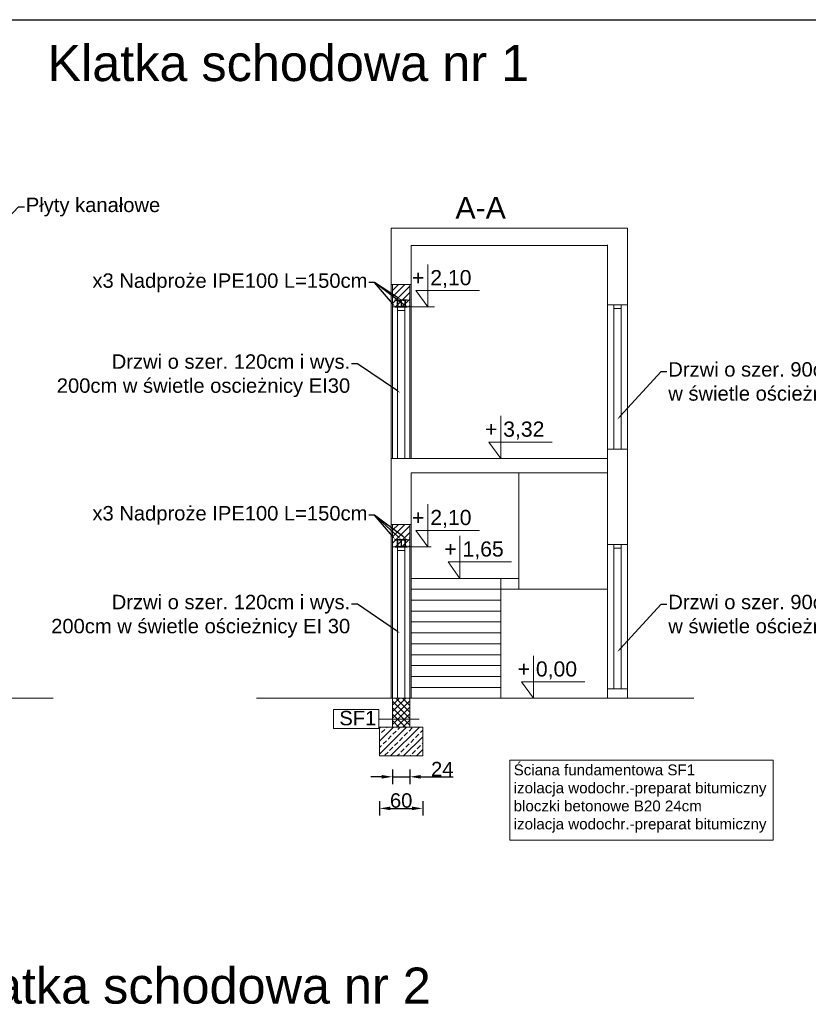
# Model space of a CAD drawing. Header units: millimetres. Extents: x 2341 to 31069, y -7915 to 10644.
# Tile 60 of 105: x 10764 to 11857, y 9279 to 10644. Entities that reach past the tile are written whole.
import ezdxf
from ezdxf import colors
from ezdxf.entities.mleader import LeaderData, LeaderLine
from ezdxf.math import Vec2, Vec3

# ---------------------------------------------------------------- set-up
doc = ezdxf.new("R2010")
doc.units = ezdxf.units.MM
for name, color, linetype, lineweight in [('kreskowanie', 252, 'Continuous', 5), ('opisy', 5, 'Continuous', 5), ('wymiary', 6, 'Continuous', 5), ('ściany nośne', 1, 'Continuous', 25)]:
    doc.layers.add(name, color=color, linetype=linetype, lineweight=lineweight)
doc.styles.get("Standard").update_dxf_attribs({"font": 'ARIAL.TTF'})
doc.dimstyles.new('ISO-25', dxfattribs={"dimtxt": 20, "dimasz": 15, "dimexe": 10, "dimexo": 10, "dimtad": 1, "dimdec": 0, "dimtxsty": 'Standard', "dimcen": 2.5, "dimadec": 0, "dimazin": 0, "dimtfac": 1, "dimtdec": 0, "dimtmove": 0, "dimatfit": 3, "dimfxl": 0, "dimarcsym": 0})

# ---------------------------------------------------------------- blocks, each defined once
blk = doc.blocks.new('*D226')
at = {"layer": 'Defpoints', "color": 0}
for p in [(11262.8, 9623.1), (11322.8, 9623.1), (11322.8, 9550.4)]:
    blk.add_point(p, dxfattribs=at)
at = {"layer": 'opisy', "color": 0, "lineweight": -2}
for p, q in [((11262.8, 9560.4), (11262.8, 9540.4)), ((11322.8, 9560.4), (11322.8, 9540.4)), ((11277.8, 9550.4), (11307.8, 9550.4))]:
    blk.add_line(p, q, dxfattribs=at)
at = {"layer": 'opisy', "color": 0}
for points in [[(11277.8, 9552.9), (11277.8, 9547.9), (11262.8, 9550.4)], [(11307.8, 9547.9), (11307.8, 9552.9), (11322.8, 9550.4)]]:
    blk.add_solid(points, dxfattribs=at)
at = {"layer": 'opisy', "color": 0, "insert": (11292.8, 9561.2), "char_height": 20, "attachment_point": 5}
blk.add_mtext('60', dxfattribs=at)
blk = doc.blocks.new('*D227')
at = {"layer": 'Defpoints', "color": 0}
for p in [(11280.8, 9663.1), (11304.8, 9663.1), (11304.8, 9594.2)]:
    blk.add_point(p, dxfattribs=at)
at = {"layer": 'opisy', "color": 0, "lineweight": -2}
for p, q in [((11280.8, 9604.2), (11280.8, 9584.2)), ((11304.8, 9604.2), (11304.8, 9584.2)), ((11265.8, 9594.2), (11250.8, 9594.2)), ((11280.8, 9594.2), (11304.8, 9594.2)), ((11319.8, 9594.2), (11364.9, 9594.2))]:
    blk.add_line(p, q, dxfattribs=at)
at = {"layer": 'opisy', "color": 0}
for points in [[(11265.8, 9591.7), (11265.8, 9596.7), (11280.8, 9594.2)], [(11319.8, 9596.7), (11319.8, 9591.7), (11304.8, 9594.2)]]:
    blk.add_solid(points, dxfattribs=at)
at = {"layer": 'opisy', "color": 0, "insert": (11349.8, 9604.9), "char_height": 20, "attachment_point": 5}
blk.add_mtext('24', dxfattribs=at)

msp = doc.modelspace()

# ---------------------------------------------------------------- hatches: boundary and pattern name
at = {"layer": 'kreskowanie', "ltscale": 2, "transparency": 33554687}
h = msp.add_hatch(dxfattribs=at)
h.set_pattern_fill('ANSI31', color=256, scale=2)
h.set_pattern_definition([(45, (16186.7456, 8789.452), (-4.490128, 4.490128), [])])
h.paths.add_polyline_path([(11280.8, 10276.6), (11280.8, 10264.6), (11280.7, 10264.6), (11280.7, 10251.9), (11280.8, 10251.9), (11280.8, 10245.6), (11304.8, 10245.6), (11304.8, 10251.9), (11304.7, 10251.9), (11304.7, 10264.6), (11304.8, 10264.6), (11304.8, 10276.6)])
h = msp.add_hatch(dxfattribs=at)
h.set_pattern_fill('ANSI31', color=256, scale=2)
h.set_pattern_definition([(45, (16186.7456, 8456.952), (-4.490128, 4.490128), [])])
h.paths.add_polyline_path([(11280.8, 9944.1), (11280.8, 9932.1), (11280.7, 9932.1), (11280.7, 9919.4), (11280.8, 9919.4), (11280.8, 9913.1), (11304.8, 9913.1), (11304.8, 9919.4), (11304.7, 9919.4), (11304.7, 9932.1), (11304.8, 9932.1), (11304.8, 9944.1)])
h = msp.add_hatch(dxfattribs=at)
h.set_pattern_fill('ANSI37', color=256, scale=2, angle=90)
h.set_pattern_definition([(135, (16186.7456, 8456.952), (-4.490128, -4.490128), []), (225, (16186.7456, 8456.952), (4.490128, -4.490128), [])])
h.paths.add_polyline_path([(11304.8, 9663.1), (11304.8, 9703.1), (11280.8, 9703.1), (11280.8, 9663.1)])
h = msp.add_hatch(dxfattribs=at)
h.set_pattern_fill('ANSI33', color=256, scale=2)
h.set_pattern_definition([(45, (16186.746, 8496.952), (-8.980256, 8.980256), []), (45, (16195.726, 8496.952), (-8.980256, 8.980256), [6.35, -3.175])])
h.paths.add_polyline_path([(11322.8, 9623.1), (11322.8, 9663.1), (11262.8, 9663.1), (11262.8, 9623.1)])
at = {"layer": 'ściany nośne', "transparency": 33554687}
h = msp.add_hatch(color=256, dxfattribs=at)
h.dxf.hatch_style = 1
h.paths.add_polyline_path([(11284.5, 10255.6), (11284.5, 10255), (11286.4, 10255, -0.414214), (11287.1, 10254.3), (11287.1, 10246.8, -0.414214), (11286.4, 10246.1), (11284.5, 10246.1), (11284.5, 10245.6), (11290, 10245.6), (11290, 10246.1), (11288.2, 10246.1, -0.414214), (11287.5, 10246.8), (11287.5, 10254.3, -0.414214), (11288.2, 10255), (11290, 10255), (11290, 10255.6)])
h = msp.add_hatch(color=256, dxfattribs=at)
h.dxf.hatch_style = 1
h.paths.add_polyline_path([(11290, 10255.6), (11290, 10255), (11291.9, 10255, -0.414214), (11292.6, 10254.3), (11292.6, 10246.8, -0.414214), (11291.9, 10246.1), (11290, 10246.1), (11290, 10245.6), (11295.5, 10245.6), (11295.5, 10246.1), (11293.7, 10246.1, -0.414214), (11293, 10246.8), (11293, 10254.3, -0.414214), (11293.7, 10255), (11295.5, 10255), (11295.5, 10255.6)])
h = msp.add_hatch(color=256, dxfattribs=at)
h.dxf.hatch_style = 1
h.paths.add_polyline_path([(11295.5, 10255.6), (11295.5, 10255), (11297.4, 10255, -0.414214), (11298.1, 10254.3), (11298.1, 10246.8, -0.414214), (11297.4, 10246.1), (11295.5, 10246.1), (11295.5, 10245.6), (11301, 10245.6), (11301, 10246.1), (11299.2, 10246.1, -0.414214), (11298.5, 10246.8), (11298.5, 10254.3, -0.414214), (11299.2, 10255), (11301, 10255), (11301, 10255.6)])
h = msp.add_hatch(color=256, dxfattribs=at)
h.dxf.hatch_style = 1
h.paths.add_polyline_path([(11284.5, 9923.1), (11284.5, 9922.5), (11286.4, 9922.5, -0.414214), (11287.1, 9921.8), (11287.1, 9914.3, -0.414214), (11286.4, 9913.6), (11284.5, 9913.6), (11284.5, 9913.1), (11290, 9913.1), (11290, 9913.6), (11288.2, 9913.6, -0.414214), (11287.5, 9914.3), (11287.5, 9921.8, -0.414214), (11288.2, 9922.5), (11290, 9922.5), (11290, 9923.1)])
h = msp.add_hatch(color=256, dxfattribs=at)
h.dxf.hatch_style = 1
h.paths.add_polyline_path([(11290, 9923.1), (11290, 9922.5), (11291.9, 9922.5, -0.414214), (11292.6, 9921.8), (11292.6, 9914.3, -0.414214), (11291.9, 9913.6), (11290, 9913.6), (11290, 9913.1), (11295.5, 9913.1), (11295.5, 9913.6), (11293.7, 9913.6, -0.414214), (11293, 9914.3), (11293, 9921.8, -0.414214), (11293.7, 9922.5), (11295.5, 9922.5), (11295.5, 9923.1)])
h = msp.add_hatch(color=256, dxfattribs=at)
h.dxf.hatch_style = 1
h.paths.add_polyline_path([(11295.5, 9923.1), (11295.5, 9922.5), (11297.4, 9922.5, -0.414214), (11298.1, 9921.8), (11298.1, 9914.3, -0.414214), (11297.4, 9913.6), (11295.5, 9913.6), (11295.5, 9913.1), (11301, 9913.1), (11301, 9913.6), (11299.2, 9913.6, -0.414214), (11298.5, 9914.3), (11298.5, 9921.8, -0.414214), (11299.2, 9922.5), (11301, 9922.5), (11301, 9923.1)])

# ---------------------------------------------------------------- linework, layer by layer
at = {"layer": 'opisy'}
for p, q in [((11304.8, 10245.6), (11339.1, 10245.6)), ((11304.8, 9913.1), (11334.6, 9913.1))]:
    msp.add_line(p, q, dxfattribs=at)
at = {"layer": 'opisy', "ltscale": 5}
for points in [[(11198.9, 9687.3), (11261.8, 9687.3), (11261.8, 9661.2), (11198.9, 9661.2)], [(11443.7, 9617.1), (11808.4, 9617.1), (11808.4, 9506.5), (11443.7, 9506.5)]]:
    msp.add_lwpolyline(points, close=True, dxfattribs=at)
at = {"layer": 'opisy', "lineweight": 18, "ltscale": 5}
msp.add_lwpolyline([(11261.8, 9674.2), (11317.7, 9674.2)], dxfattribs=at)
at = {"layer": 'wymiary'}
for p, q in [((11329.6, 10304.6), (11329.6, 10245.6)), ((11329.6, 10245.6), (11313.2, 10268.2)), ((11313.2, 10268.2), (11401.2, 10268.2)), ((11430.8, 10094.6), (11430.8, 10035.6)), ((11430.8, 10035.6), (11414.4, 10058.2)), ((11414.4, 10058.2), (11502.4, 10058.2)), ((11329.6, 9972.1), (11329.6, 9913.1)), ((11329.6, 9913.1), (11313.2, 9935.7)), ((11313.2, 9935.7), (11401.2, 9935.7)), ((11374.3, 9928.4), (11374.3, 9869.3)), ((11374.3, 9869.3), (11358, 9892)), ((11358, 9892), (11446, 9892)), ((11476.1, 9762.1), (11476.1, 9703.1)), ((11476.1, 9703.1), (11459.7, 9725.7)), ((11459.7, 9725.7), (11547.7, 9725.7))]:
    msp.add_line(p, q, dxfattribs=at)
at = {"layer": 'ściany nośne', "color": 0}
msp.add_line((9271, 10643.8), (13371, 10643.8), dxfattribs=at)
at = {"layer": 'ściany nośne', "lineweight": 18}
for p, q in [((11306.8, 10354.6), (11278.8, 10354.6)), ((11278.8, 10354.6), (11278.8, 10265.6)), ((11430.8, 10354.6), (11306.8, 10354.6)), ((11306.8, 10354.6), (11606.8, 10354.6)), ((11606.8, 10354.6), (11606.8, 9704.1)), ((11306.8, 10330.6), (11578.8, 10330.6)), ((11306.8, 10330.6), (11306.8, 10265.6)), ((11578.8, 10331.6), (11578.8, 9704.1)), ((11278.8, 10276.6), (11306.8, 10276.6)), ((11278.8, 10035.6), (11278.8, 10265.6)), ((11306.8, 10265.6), (11306.8, 10035.6)), ((11578.8, 10248.6), (11606.8, 10248.6)), ((11578.8, 10048.6), (11606.8, 10048.6)), ((11278.8, 10035.6), (11278.8, 9703.1)), ((11306.8, 10035.6), (11278.8, 10035.6)), ((11430.8, 10035.6), (11306.8, 10035.6)), ((11306.8, 10035.6), (11578.8, 10035.6)), ((11306.8, 10015.6), (11306.8, 9869.3)), ((11306.8, 10015.6), (11578.8, 10015.6)), ((11455.8, 9854.3), (11455.8, 10015.6)), ((11306.8, 9944.1), (11278.8, 9944.1)), ((11578.8, 9916.1), (11606.8, 9916.1)), ((11430.8, 9869.3), (11306.8, 9869.3)), ((11306.8, 9869.3), (11306.8, 9703.1)), ((11430.8, 9703.1), (11430.8, 9869.3)), ((11430.8, 9869.3), (11455.8, 9869.3)), ((11430.8, 9854.2), (11306.8, 9854.2)), ((11430.8, 9854.2), (11455.8, 9854.2)), ((11455.8, 9854.2), (11578.8, 9854.2)), ((11430.8, 9839.1), (11306.8, 9839.1)), ((11430.8, 9824), (11306.8, 9824)), ((11430.8, 9808.9), (11306.8, 9808.9)), ((11430.8, 9793.7), (11306.8, 9793.7)), ((11430.8, 9778.6), (11306.8, 9778.6)), ((11430.8, 9763.5), (11306.8, 9763.5)), ((11430.8, 9748.4), (11306.8, 9748.4)), ((11430.8, 9733.3), (11306.8, 9733.3)), ((11430.8, 9718.2), (11306.8, 9718.2)), ((11578.8, 9716.1), (11606.8, 9716.1)), ((10203.9, 9703.1), (10810.5, 9703.1)), ((11092.1, 9703.1), (11698.6, 9703.1))]:
    msp.add_line(p, q, dxfattribs=at)
at = {"layer": 'ściany nośne', "color": 3, "lineweight": 18}
for p, q in [((11280.7, 10276.6), (11280.7, 10035.6)), ((11280.7, 10276.6), (11304.7, 10276.6)), ((11304.7, 10276.6), (11304.7, 10035.6)), ((11280.8, 10245.6), (11280.8, 10264.6)), ((11304.8, 10245.6), (11304.8, 10264.6)), ((11280.8, 10245.6), (11289.8, 10245.6)), ((11280.8, 10245.6), (11304.8, 10245.6)), ((11287.8, 10245.6), (11287.8, 10240.6)), ((11287.8, 10240.6), (11297.8, 10240.6)), ((11287.8, 10240.6), (11287.8, 10035.6)), ((11304.8, 10245.6), (11295.8, 10245.6)), ((11297.8, 10245.6), (11297.8, 10240.6)), ((11297.8, 10240.6), (11297.8, 10035.6)), ((11587.8, 10248.6), (11587.8, 10243.6)), ((11587.8, 10243.6), (11597.8, 10243.6)), ((11587.8, 10243.6), (11587.8, 10048.6)), ((11597.8, 10248.6), (11597.8, 10243.6)), ((11597.8, 10243.6), (11597.8, 10048.6)), ((11280.7, 9944.1), (11304.7, 9944.1)), ((11280.8, 9944.1), (11280.8, 9703.1)), ((11304.8, 9944.1), (11304.8, 9703.1)), ((11280.8, 9913.1), (11280.8, 9932.1)), ((11304.8, 9913.1), (11304.8, 9932.1)), ((11280.8, 9913.1), (11289.8, 9913.1)), ((11280.8, 9913.1), (11304.8, 9913.1)), ((11287.8, 9913.1), (11287.8, 9908.1)), ((11304.8, 9913.1), (11295.8, 9913.1)), ((11297.8, 9913.1), (11297.8, 9908.1)), ((11297.8, 9913.1), (11297.8, 9703.1)), ((11587.8, 9916.1), (11587.8, 9911.1)), ((11587.8, 9911.1), (11597.8, 9911.1)), ((11587.8, 9911.1), (11587.8, 9716.1)), ((11597.8, 9916.1), (11597.8, 9911.1)), ((11597.8, 9911.1), (11597.8, 9716.1)), ((11287.8, 9908.1), (11297.8, 9908.1)), ((11287.8, 9908.1), (11287.8, 9703.1)), ((11280.8, 9703.1), (11280.8, 9663.1)), ((11304.8, 9703.1), (11304.8, 9663.1)), ((11322.8, 9663.1), (11262.8, 9663.1)), ((11262.8, 9663.1), (11262.8, 9623.1)), ((11322.8, 9623.1), (11322.8, 9663.1)), ((11262.8, 9623.1), (11322.8, 9623.1))]:
    msp.add_line(p, q, dxfattribs=at)
at = {"layer": 'ściany nośne'}
for p, q in [((11284.5, 10255.6), (11290, 10255.6)), ((11284.5, 10255), (11284.5, 10255.6)), ((11284.5, 10255), (11286.4, 10255)), ((11287.1, 10254.3), (11287.1, 10246.8)), ((11287.5, 10254.3), (11287.5, 10246.8)), ((11290, 10255), (11288.2, 10255)), ((11290, 10255.6), (11295.5, 10255.6)), ((11290, 10255), (11290, 10255.6)), ((11290, 10255.6), (11290, 10255)), ((11290, 10255), (11290, 10255.6)), ((11290, 10255), (11291.9, 10255)), ((11292.6, 10254.3), (11292.6, 10246.8)), ((11293, 10254.3), (11293, 10246.8)), ((11295.5, 10255), (11293.7, 10255)), ((11295.5, 10255.6), (11295.5, 10255)), ((11295.5, 10255.6), (11301, 10255.6)), ((11295.5, 10255), (11295.5, 10255.6)), ((11295.5, 10255), (11297.4, 10255)), ((11298.1, 10254.3), (11298.1, 10246.8)), ((11298.5, 10254.3), (11298.5, 10246.8)), ((11301, 10255), (11299.2, 10255)), ((11301, 10255.6), (11301, 10255)), ((11284.5, 10246.1), (11284.5, 10245.6)), ((11284.5, 10246.1), (11286.4, 10246.1)), ((11284.5, 10245.6), (11290, 10245.6)), ((11290, 10246.1), (11288.2, 10246.1)), ((11290, 10246.1), (11290, 10245.6)), ((11290, 10246.1), (11291.9, 10246.1)), ((11290, 10245.6), (11290, 10246.1)), ((11290, 10246.1), (11290, 10245.6)), ((11290, 10245.6), (11295.5, 10245.6)), ((11295.5, 10246.1), (11293.7, 10246.1)), ((11295.5, 10245.6), (11295.5, 10246.1)), ((11295.5, 10246.1), (11295.5, 10245.6)), ((11295.5, 10246.1), (11297.4, 10246.1)), ((11295.5, 10245.6), (11301, 10245.6)), ((11301, 10246.1), (11299.2, 10246.1)), ((11301, 10245.6), (11301, 10246.1)), ((11284.5, 9923.1), (11290, 9923.1)), ((11284.5, 9922.5), (11284.5, 9923.1)), ((11284.5, 9922.5), (11286.4, 9922.5)), ((11284.5, 9913.6), (11284.5, 9913.1)), ((11284.5, 9913.6), (11286.4, 9913.6)), ((11284.5, 9913.1), (11290, 9913.1)), ((11287.1, 9921.8), (11287.1, 9914.3)), ((11287.5, 9921.8), (11287.5, 9914.3)), ((11290, 9922.5), (11288.2, 9922.5)), ((11290, 9913.6), (11288.2, 9913.6)), ((11290, 9923.1), (11295.5, 9923.1)), ((11290, 9922.5), (11290, 9923.1)), ((11290, 9923.1), (11290, 9922.5)), ((11290, 9922.5), (11290, 9923.1)), ((11290, 9922.5), (11291.9, 9922.5)), ((11290, 9913.6), (11290, 9913.1)), ((11290, 9913.6), (11291.9, 9913.6)), ((11290, 9913.1), (11290, 9913.6)), ((11290, 9913.6), (11290, 9913.1)), ((11290, 9913.1), (11295.5, 9913.1)), ((11292.6, 9921.8), (11292.6, 9914.3)), ((11293, 9921.8), (11293, 9914.3)), ((11295.5, 9922.5), (11293.7, 9922.5)), ((11295.5, 9913.6), (11293.7, 9913.6)), ((11295.5, 9923.1), (11295.5, 9922.5)), ((11295.5, 9923.1), (11301, 9923.1)), ((11295.5, 9922.5), (11295.5, 9923.1)), ((11295.5, 9922.5), (11297.4, 9922.5)), ((11295.5, 9913.1), (11295.5, 9913.6)), ((11295.5, 9913.6), (11295.5, 9913.1)), ((11295.5, 9913.6), (11297.4, 9913.6)), ((11295.5, 9913.1), (11301, 9913.1)), ((11298.1, 9921.8), (11298.1, 9914.3)), ((11298.5, 9921.8), (11298.5, 9914.3)), ((11301, 9922.5), (11299.2, 9922.5)), ((11301, 9913.6), (11299.2, 9913.6)), ((11301, 9923.1), (11301, 9922.5)), ((11301, 9913.1), (11301, 9913.6))]:
    msp.add_line(p, q, dxfattribs=at)
for centre, start, end in [((11286.4, 10254.3), 0, 90), ((11288.2, 10254.3), 90, 180), ((11291.9, 10254.3), 0, 90), ((11293.7, 10254.3), 90, 180), ((11297.4, 10254.3), 0, 90), ((11299.2, 10254.3), 90, 180), ((11286.4, 10246.8), 270, 0), ((11288.2, 10246.8), 180, 270), ((11291.9, 10246.8), 270, 0), ((11293.7, 10246.8), 180, 270), ((11297.4, 10246.8), 270, 0), ((11299.2, 10246.8), 180, 270), ((11286.4, 9921.8), 0, 90), ((11286.4, 9914.3), 270, 0), ((11288.2, 9921.8), 90, 180), ((11288.2, 9914.3), 180, 270), ((11291.9, 9921.8), 0, 90), ((11291.9, 9914.3), 270, 0), ((11293.7, 9921.8), 90, 180), ((11293.7, 9914.3), 180, 270), ((11297.4, 9921.8), 0, 90), ((11297.4, 9914.3), 270, 0), ((11299.2, 9921.8), 90, 180), ((11299.2, 9914.3), 180, 270)]:
    msp.add_arc(centre, 0.7, start, end, dxfattribs=at)
at = {"layer": 'ściany nośne', "color": 3, "lineweight": 18}
for p in [(11280.8, 10258.2), (11280.8, 10251.9), (11304.8, 10258.2), (11304.8, 10251.9), (11280.8, 9925.7), (11304.8, 9925.7), (11280.8, 9919.4), (11304.8, 9919.4)]:
    msp.add_point(p, dxfattribs=at)
at = {"layer": 'ściany nośne', "lineweight": 18}
for p in [(11306.8, 9854.2), (11306.8, 9839.1), (11306.8, 9824), (11306.8, 9808.9), (11306.8, 9793.7), (11306.8, 9778.6), (11306.8, 9763.5), (11306.8, 9748.4), (11306.8, 9733.3), (11306.8, 9718.2)]:
    msp.add_point(p, dxfattribs=at)

# ---------------------------------------------------------------- texts
at = {"layer": 'opisy', "color": 3, "attachment_point": 1}
for s, insert, char_height, width in [('Klatka schodowa nr 1', (10802.4, 10608.7), 50, 1043.523), ('A-A', (11368.1, 10398.1), 30, 518.523), ('Klatka schodowa nr 2', (10666.1, 9329.7), 50, 1043.523)]:
    msp.add_mtext(s, dxfattribs=dict(at, insert=insert, char_height=char_height, width=width))
at = {"layer": 'opisy', "char_height": 21, "attachment_point": 3}
for s, insert in [('+ 2,10', (11390.3, 10296.7)), ('+ 3,32', (11491.4, 10086.7)), ('+ 2,10', (11390.3, 9964.2)), ('+ 1,65', (11435, 9920.5)), ('+ 0,00', (11536.7, 9754.2))]:
    msp.add_mtext(s, dxfattribs=dict(at, insert=insert))
at = {"layer": 'opisy', "insert": (11207.1, 9685.6), "char_height": 20, "width": 46.365, "attachment_point": 1}
msp.add_mtext('SF1', dxfattribs=at)
at = {"layer": 'opisy', "ltscale": 5, "char_height": 15, "width": 772.465, "attachment_point": 1}
for s, insert in [('Ściana wewnętrzna SW1^I\\Ptynk cem-wap 2cm\\Pbloczki silikatowe 24cm\\Ptynk cem-wap 2cm', (10519.9, 9665.1)), ('Ściana fundamentowa SF1^I\\Pizolacja wodochr.-preparat bitumiczny\\Pbloczki betonowe B20 24cm\\Pizolacja wodochr.-preparat bitumiczny', (11448.8, 9611.3))]:
    msp.add_mtext(s, dxfattribs=dict(at, insert=insert))

# ---------------------------------------------------------------- dimensions: what is measured, and where the dimension line sits
at = {"layer": 'opisy'}
for base, p1, p2, picture, middle in [((11304.8, 9594.2), (11280.8, 9663.1), (11304.8, 9663.1), '*D227', (11349.8, 9604.9)), ((11322.8, 9550.4), (11262.8, 9623.1), (11322.8, 9623.1), '*D226', (11292.8, 9561.2))]:
    dim = msp.add_linear_dim(base=base, p1=p1, p2=p2, dimstyle='ISO-25', dxfattribs=at)
    dim.commit()
    dim.dimension.update_dxf_attribs({"geometry": picture, "text_midpoint": middle})

# ---------------------------------------------------------------- leaders
ml = msp.add_multileader_mtext('Standard', dxfattribs=at)
ml.set_content('Płyty kanałowe')
ml.set_leader_properties()
ml.build(insert=Vec2(0, 0))
ml.multileader.update_dxf_attribs({"arrow_head_size": 6})
ctx = ml.context
ctx.base_point, ctx.char_height, ctx.arrow_head_size, ctx.plane_origin = Vec3(10770.4, 10384.2), 20, 6, Vec3(10730.6, 10371.9)
ctx.text_align_type = 2
notes = []
notes.append((ctx, [(0, (1, 1, 0), (10762.4, 10384.2), (1, 0), 8, [(0, [(10718.6, 10339.5)], 0, [])])]))
ctx.mtext.insert, ctx.mtext.flow_direction = Vec3(10772.4, 10397.1), 5
ml = msp.add_multileader_mtext('Standard', dxfattribs=at)
ml.set_content('x3 Nadproże IPE100 L=150cm')
ml.set_leader_properties()
ml.build(insert=Vec2(0, 0))
ml.multileader.update_dxf_attribs({"arrow_head_size": 6})
ctx = ml.context
ctx.base_point, ctx.char_height, ctx.arrow_head_size, ctx.plane_origin = Vec3(10864.7, 10279.3), 20, 6, Vec3(11284.5, 10239.1)
ctx.text_align_type = 2
notes.append((ctx, [(2, (1, 1, 0), (11256, 10279.3), (-1, 0), 8, [(0, [(11284.5, 10245.6)], 0, []), (1, [(11301, 10245.6)], 0, []), (2, [(11292.8, 10255.6)], 0, [])])]))
ctx.mtext.insert, ctx.mtext.alignment, ctx.mtext.flow_direction = Vec3(11246, 10292.1), 3, 5
ml = msp.add_multileader_mtext('Standard', dxfattribs=at)
ml.set_content('Drzwi o szer. 120cm i wys. \\P200cm w świetle oscieżnicy EI30')
ml.set_leader_properties()
ml.build(insert=Vec2(0, 0))
ml.multileader.update_dxf_attribs({"arrow_head_size": 6})
ctx = ml.context
ctx.base_point, ctx.char_height, ctx.arrow_head_size, ctx.plane_origin = Vec3(10815.4, 10166.9), 20, 6, Vec3(11291.3, 10126.8)
ctx.text_align_type = 2
notes.append((ctx, [(0, (1, 1, 0), (11232.1, 10166.9), (-1, 0), 8, [(0, [(11291.3, 10126.8)], 0, [])])]))
ctx.mtext.insert, ctx.mtext.alignment, ctx.mtext.flow_direction = Vec3(11222.1, 10179.9), 3, 5
ml = msp.add_multileader_mtext('Standard', dxfattribs=at)
ml.set_content('Drzwi o szer. 90cm i wys. 200cm \\Pw świetle ościeżnicy EI30')
ml.set_leader_properties()
ml.build(insert=Vec2(0, 0))
ml.multileader.update_dxf_attribs({"arrow_head_size": 6})
ctx = ml.context
ctx.base_point, ctx.char_height, ctx.arrow_head_size, ctx.plane_origin = Vec3(11661.2, 10156.1), 20, 6, Vec3(12142.1, 10115.9)
notes.append((ctx, [(0, (1, 1, 0), (11653.2, 10156.1), (1, 0), 8, [(0, [(11592.5, 10089.6)], 0, [])])]))
ctx.mtext.insert, ctx.mtext.flow_direction = Vec3(11663.2, 10169), 5
ml = msp.add_multileader_mtext('Standard', dxfattribs=at)
ml.set_content('x3 Nadproże IPE100 L=150cm')
ml.set_leader_properties()
ml.build(insert=Vec2(0, 0))
ml.multileader.update_dxf_attribs({"arrow_head_size": 6})
ctx = ml.context
ctx.base_point, ctx.char_height, ctx.arrow_head_size, ctx.plane_origin = Vec3(10864.7, 9956.8), 20, 6, Vec3(11284.5, 9916.6)
ctx.text_align_type = 2
notes.append((ctx, [(2, (1, 1, 0), (11256, 9956.8), (-1, 0), 8, [(0, [(11284.5, 9923.1)], 0, []), (1, [(11301, 9923.1)], 0, []), (2, [(11292.8, 9923.1)], 0, [])])]))
ctx.mtext.insert, ctx.mtext.alignment, ctx.mtext.flow_direction = Vec3(11246, 9969.6), 3, 5
ml = msp.add_multileader_mtext('Standard', dxfattribs=at)
ml.set_content('Drzwi o szer. 120cm i wys. \\P200cm w świetle ościeżnicy EI 30')
ml.set_leader_properties()
ml.build(insert=Vec2(0, 0))
ml.multileader.update_dxf_attribs({"arrow_head_size": 6})
ctx = ml.context
ctx.base_point, ctx.char_height, ctx.arrow_head_size, ctx.plane_origin = Vec3(10807.6, 9833.6), 20, 6, Vec3(11291.3, 9793.4)
ctx.text_align_type = 2
notes.append((ctx, [(0, (1, 1, 0), (11232.1, 9833.6), (-1, 0), 8, [(0, [(11291.3, 9793.4)], 0, [])])]))
ctx.mtext.insert, ctx.mtext.alignment, ctx.mtext.flow_direction = Vec3(11222.1, 9846.5), 3, 5
ml = msp.add_multileader_mtext('Standard', dxfattribs=at)
ml.set_content('Drzwi o szer. 90cm i wys. 200cm \\Pw świetle ościeżnicy EI30')
ml.set_leader_properties()
ml.build(insert=Vec2(0, 0))
ml.multileader.update_dxf_attribs({"arrow_head_size": 6})
ctx = ml.context
ctx.base_point, ctx.char_height, ctx.arrow_head_size, ctx.plane_origin = Vec3(11661.2, 9833.6), 20, 6, Vec3(12142.1, 9793.4)
notes.append((ctx, [(0, (1, 1, 0), (11653.2, 9833.6), (1, 0), 8, [(0, [(11592.5, 9767.1)], 0, [])])]))
ctx.mtext.insert, ctx.mtext.flow_direction = Vec3(11663.2, 9846.5), 5
for ctx, leaders in notes:
    for number, flags, end, landing, length, lines in leaders:
        leader = LeaderData()
        leader.index, (leader.has_last_leader_line, leader.has_dogleg_vector, leader.attachment_direction) = number, flags
        leader.last_leader_point, leader.dogleg_vector, leader.dogleg_length = Vec3(end), Vec3(landing), length
        for number, points, colour, breaks in lines:
            line = LeaderLine()
            line.index, line.vertices, line.color, line.breaks = number, Vec3.list(points), colors.encode_raw_color(colour), breaks
            leader.lines.append(line)
        ctx.leaders.append(leader)

doc.saveas('drawing.dxf')
